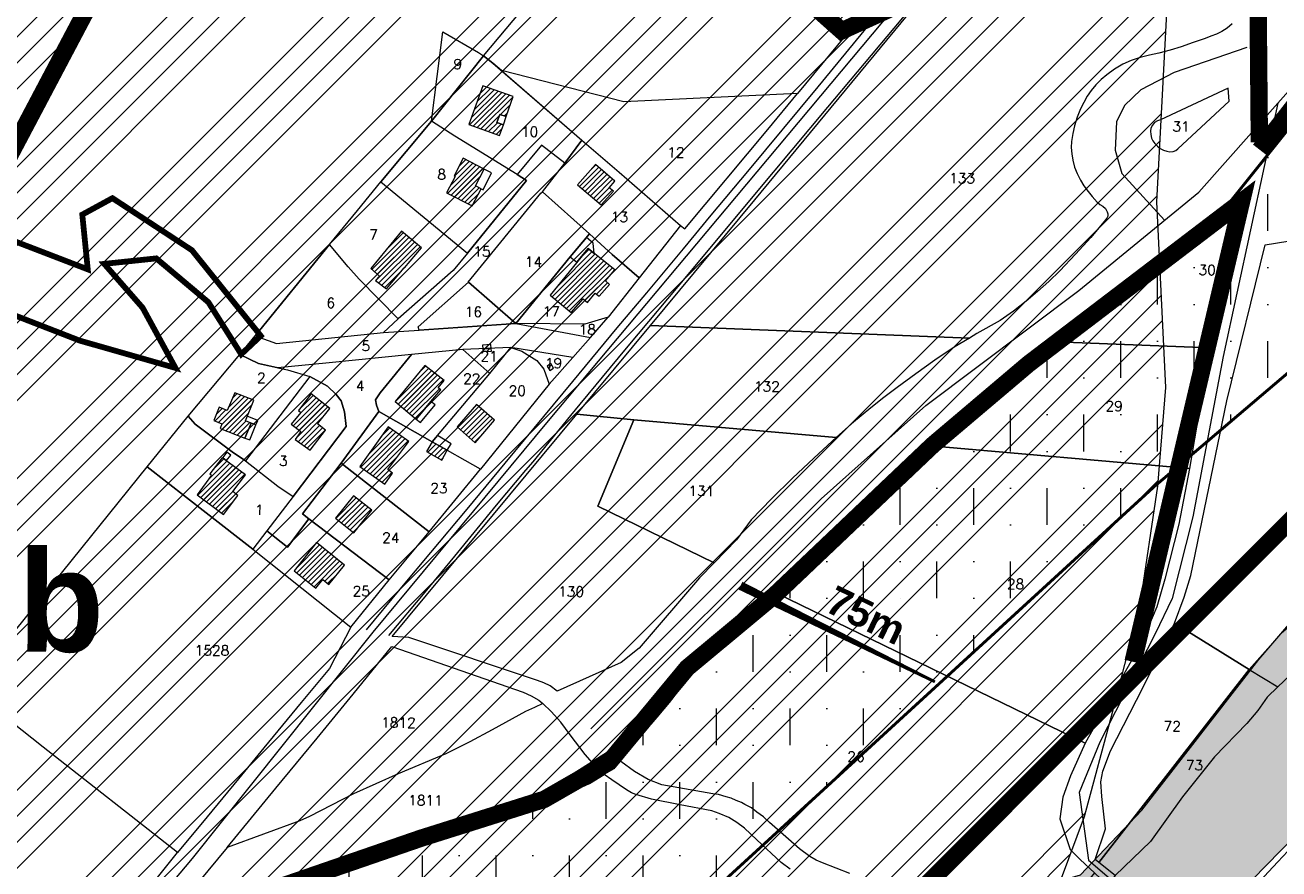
# Model space of a CAD drawing. Header units: metres. Extents: x 578835 to 593571, y 248557 to 255108.
# Tile 54 of 251: x 582793 to 583226, y 249182 to 249474. Entities that reach past the tile are written whole.
import ezdxf

# ---------------------------------------------------------------- set-up
doc = ezdxf.new("R2010")
doc.units = ezdxf.units.M
for name, pattern in [('CACHEX2', [0.75, 0.5, -0.25]), ('CONTINU', [0]), ('SOLID_LINE', [0])]:
    doc.linetypes.add(name, pattern=pattern)
for name, color, linetype, lineweight in [('Cad-BATIMENT_BATI_LEGER13', 7, 'SOLID_LINE', 0), ('Cad-BATIMENT_BATI_PRIVE12', 7, 'SOLID_LINE', 0), ('Cad-BATIMENT_BATI_PRIVE12_HACH', 7, 'SOLID_LINE', 0), ('Cad-HYDROGRAPHI_COURS_D_EAU28', 5, 'SOLID_LINE', 0), ('Cad-PARCELLAIRE_PARCELLE1', 250, 'SOLID_LINE', 0), ('Cad-RESEAU_ROUT_AXE_DE_VOIE26', 255, 'SOLID_LINE', 0), ('Cad-RESEAU_ROUT_LIMITE_DE_VOIE_P23', 8, 'SOLID_LINE', 0), ('Cad-TOPONYMIE_NUMERO_DE_PARCELL182', 250, 'SOLID_LINE', 0), ('PLU', 7, 'CACHEX2', 5), ('PPRI global - contour', 152, 'Continuous', 5), ('PPRI global - hachures', 152, 'Continuous', 5), ('PPRIF - contour', 10, 'Continuous', 9), ('Recul 75m', 7, 'CONTINU', 5)]:
    doc.layers.add(name, color=color, linetype=linetype, lineweight=lineweight)
doc.layers.add('PLU nom', color=7, linetype='Continuous')
doc.styles.get("Standard").update_dxf_attribs({"font": 'arialbd_0.ttf', "height": 50})
doc.styles.add('TEXTSTYLE_45_11', font='txt.shx', dxfattribs={"oblique": 50})

msp = doc.modelspace()

# ---------------------------------------------------------------- hatches: boundary and pattern name
at = {"layer": 'Cad-BATIMENT_BATI_PRIVE12_HACH', "ltscale": 0.4}
h = msp.add_hatch(dxfattribs=at)
h.set_pattern_fill('ANSI31', color=256, scale=0.4, style=0)
h.paths.add_polyline_path([(582946.01, 249439.36), (582956.64, 249435.56), (582957.97, 249439.24), (582955.68, 249440.04), (582956.69, 249442.81), (582958.89, 249442.1), (582961.36, 249449.1), (582950.83, 249452.8)])
h = msp.add_hatch(dxfattribs=at)
h.set_pattern_fill('ANSI31', color=256, scale=0.4, style=0)
h.paths.add_polyline_path([(582944.09, 249427.71), (582940.89, 249421.65), (582941.24, 249421.46), (582938.33, 249415.75), (582947.12, 249411.24), (582950.25, 249417.19), (582948.35, 249418.14), (582951.33, 249423.97)])
h = msp.add_hatch(dxfattribs=at)
h.set_pattern_fill('ANSI31', color=256, scale=0.4, style=0)
h.paths.add_polyline_path([(582989.78, 249425.62), (582983.62, 249418.52), (582991.7, 249411.62), (582996, 249416.32), (582994.5, 249417.53), (582996.53, 249419.82)])
h = msp.add_hatch(dxfattribs=at)
h.set_pattern_fill('ANSI31', color=256, scale=0.4, style=0)
h.paths.add_polyline_path([(582929.61, 249396.74), (582922.69, 249402.52), (582912.14, 249389.6), (582915.08, 249386.95), (582913.8, 249385.51), (582917.51, 249382.58), (582923.66, 249389.89), (582923.75, 249389.79)])
h = msp.add_hatch(dxfattribs=at)
h.set_pattern_fill('ANSI31', color=256, scale=0.4, style=0)
h.paths.add_polyline_path([(582974.18, 249380.39), (582981.35, 249374.42), (582985.5, 249379.11), (582987.08, 249377.9), (582989.7, 249381.13), (582991.11, 249380.02), (582994.65, 249384.11), (582993.22, 249385.32), (582996.53, 249389.17), (582987.26, 249396.53)])
h = msp.add_hatch(dxfattribs=at)
h.set_pattern_fill('ANSI31', color=256, scale=0.4, style=0)
h.paths.add_polyline_path([(582950.9, 249361.84), (582953.78, 249361.97), (582953.66, 249363.4), (582950.79, 249363.17)])
h = msp.add_hatch(dxfattribs=at)
h.set_pattern_fill('ANSI31', color=256, scale=0.4, style=0)
h.paths.add_polyline_path([(582950.98, 249360.96), (582953.85, 249361.09), (582953.78, 249361.97), (582950.9, 249361.84)])
h = msp.add_hatch(dxfattribs=at)
h.set_pattern_fill('ANSI31', color=256, scale=0.4, style=0)
h.paths.add_polyline_path([(582920.51, 249343.59), (582927.86, 249337.52), (582932.88, 249343.61), (582936.33, 249347.7), (582935.36, 249348.39), (582937.47, 249350.91), (582930.77, 249356.04)])
h = msp.add_hatch(dxfattribs=at)
h.set_pattern_fill('ANSI31', color=256, scale=0.4, style=0)
h.paths.add_polyline_path([(582973.08, 249355.88), (582974.03, 249354.41), (582975.29, 249355.18), (582974.34, 249356.77)])
h = msp.add_hatch(dxfattribs=at)
h.set_pattern_fill('ANSI31', color=256, scale=0.4, style=0)
h.paths.add_polyline_path([(582862.54, 249340.55), (582859.73, 249341.65), (582857.89, 249337.04), (582860.63, 249335.92), (582860.02, 249334.31), (582868.62, 249331.02), (582870.74, 249336.21), (582868.78, 249336.94), (582871.74, 249344.09), (582865.08, 249346.67)])
h = msp.add_hatch(dxfattribs=at)
h.set_pattern_fill('ANSI31', color=256, scale=0.4, style=0)
h.paths.add_polyline_path([(582891.5, 249346.31), (582887.11, 249340.59), (582887.99, 249339.88), (582884.62, 249335.81), (582887.97, 249333.3), (582885.98, 249330.46), (582891.15, 249326.77), (582896.51, 249333.79), (582893.69, 249335.9), (582897.94, 249341.26)])
h = msp.add_hatch(dxfattribs=at)
h.set_pattern_fill('ANSI31', color=256, scale=0.4, style=0)
h.paths.add_polyline_path([(582941.93, 249334.9), (582948.17, 249329.4), (582954.85, 249337.2), (582948.63, 249342.59)])
h = msp.add_hatch(dxfattribs=at)
h.set_pattern_fill('ANSI31', color=256, scale=0.4, style=0)
h.paths.add_polyline_path([(582918.1, 249334.92), (582908.36, 249321.18), (582916.94, 249315.09), (582919.68, 249318.89), (582918.02, 249320.09), (582925.29, 249329.83)])
h = msp.add_hatch(dxfattribs=at)
h.set_pattern_fill('ANSI31', color=256, scale=0.4, style=0)
h.paths.add_polyline_path([(582938.56, 249326.82), (582933.38, 249329.73), (582931.43, 249326.33), (582936.63, 249323.31)])
h = msp.add_hatch(dxfattribs=at)
h.set_pattern_fill('ANSI31', color=256, scale=0.4, style=0)
h.paths.add_polyline_path([(582857.08, 249318.14), (582852.11, 249311.37), (582861.18, 249304.54), (582866.22, 249311.2), (582864.47, 249312.51), (582868.85, 249318.33), (582860.77, 249324.23), (582856.45, 249318.64)])
h = msp.add_hatch(dxfattribs=at)
h.set_pattern_fill('ANSI31', color=256, scale=0.4, style=0)
h.paths.add_polyline_path([(582899.95, 249303.31), (582906.31, 249298.26), (582912.51, 249306.03), (582906.15, 249311.07)])
h = msp.add_hatch(dxfattribs=at)
h.set_pattern_fill('ANSI31', color=256, scale=0.4, style=0)
h.paths.add_polyline_path([(582897.57, 249280.37), (582903.04, 249287.07), (582893.31, 249294.95), (582885.64, 249285.06), (582893.14, 249279.12), (582895.54, 249282.1)])
at = {"layer": 'PPRI global - hachures', "ltscale": 0.4}
h = msp.add_hatch(dxfattribs=at)
h.set_pattern_fill('ANSI36', color=256, scale=2, style=0)
h.paths.add_polyline_path([(582226.48, 249330.93), (582240.31, 249335.18), (582271.16, 249205.47), (582295.62, 249110.84), (582307.32, 249042.79), (582332.85, 248993.88), (582367.95, 248932.21), (582408.37, 248887.56), (582442.41, 248883.31), (582484.96, 248883.31), (582549.84, 248887.56), (582624.3, 248902.44), (582672.16, 248909.89), (582733.86, 248910.95), (582801.93, 248920.52), (582863.62, 248941.78), (582906.17, 248968.36), (582983.82, 249036.41), (583026.37, 249086.38), (583052.96, 249111.9), (583068.91, 249136.36), (583110.57, 249166.24), (583157.38, 249180.06), (583178.65, 249202.39), (583219.07, 249254.49), (583244.6, 249284.26), (583286.08, 249317.22), (583320.12, 249352.31), (583341.39, 249383.14), (583394.58, 249327.85), (583260.55, 249216.21), (583242.47, 249213.02), (583236.09, 249206.65), (583236.09, 249198.14), (583197.8, 249158.8), (583191.41, 249146.04), (583190.35, 249130.09), (583092.49, 249077.99), (583057.39, 249045.03), (583025.48, 249017.39), (583009.53, 248992.94), (582997.66, 248979.77), (582976.39, 248969.14), (582966.81, 248963.83), (582966.81, 248953.19), (582980.64, 248925.55), (582987.02, 248901.1), (582986.21, 248893.03), (582976.2, 248880.84), (582962.04, 248866.06), (582941.46, 248866.29), (582884.95, 248868.83), (582853.7, 248867.43), (582826.13, 248860.22), (582790.01, 248846.54), (582766.07, 248831.9), (582751.46, 248811.27), (582736.63, 248791.46), (582723.53, 248789.48), (582688.61, 248794.66), (582621.52, 248802.93), (582549.31, 248810.21), (582516.67, 248819.16), (582479.25, 248824.54), (582443.22, 248827.45), (582401.96, 248830.71), (582365.44, 248834.62), (582338.73, 248841.31), (582334.77, 248855.08), (582334.7, 248861.95), (582338.55, 248879.8), (582329.72, 248899.69), (582310, 248930.15), (582275.34, 248998.73), (582253.91, 249033.96), (582244.46, 249051.11), (582241.37, 249061.64), (582245.06, 249090.18), (582241.37, 249140.98), (582229.44, 249222.96), (582211.27, 249310.47), (582206.83, 249329.49)])
at = {"layer": 'PPRIF - contour', "lineweight": 15}
h = msp.add_hatch(dxfattribs=at)
h.set_pattern_fill('ANSI34', color=30, scale=2, style=0)
h.paths.add_polyline_path([(583168.56, 249236.59), (583178.02, 249273.37), (583184.15, 249314.36), (583186.86, 249348.54), (583183.82, 249412.65), (583188.31, 249497.75), (583209.56, 249638.59), (583209.57, 249654.16), (583202.87, 249764.69), (583181.22, 249772.54), (583212.18, 249841.81), (583235.33, 249974.64), (583193.51, 249985.09), (583186.04, 250045.54), (583188.28, 250067.18), (583195.8, 250078.07), (583245.78, 250078.37), (583251.01, 250132.85), (583194.25, 250138.82), (583209.94, 250168.32), (583209.19, 250188.47), (583208.21, 250203.8), (583217.43, 250267.61), (583213.64, 250277.41), (583256.98, 250284.74), (583262.34, 250350.34), (583266.18, 250436.39), (583274.5, 250436.7), (583214.43, 250499.33), (583184.56, 250537.39), (583218.91, 250547.09), (583241.07, 250552.07), (583269.68, 250547.09), (583271.18, 250569.48), (583274.91, 250580.67), (583286.48, 250597.77), (583293.66, 250716.62), (583278.73, 250731.44), (583193.67, 250750.25), (583156.78, 250759.28), (583135.71, 250831.5), (583141.39, 250856.49), (583145.69, 250864.01), (583161.1, 250891.6), (583169.34, 250905.21), (583172.57, 250920.26), (583171.49, 250936.38), (583169.31, 250950.6), (583181.85, 251003.26), (583206.95, 251084.03), (583216.62, 251114.12), (583232.39, 251161.77), (583245.29, 251209.41), (583234.54, 251210.94), (583234.1, 251288.09), (583244.66, 251288.39), (583237.9, 251328.73), (583229.54, 251356.01), (583200.13, 251357.42), (583190.46, 251371.39), (583189.74, 251379.63), (583190.1, 251406.14), (583244.22, 251415.82), (583256.04, 251419.04), (583270.74, 251430.86), (583295.47, 251440.89), (583325.21, 251451.64), (583340.94, 251464.43), (583366, 251457.91), (583398.59, 251444.88), (583422.15, 251436.37), (583417.63, 251462.92), (583418.14, 251495.99), (583409.11, 251546.1), (583400.09, 251585.18), (583359.99, 251579.17), (583344.95, 251609.23), (583333.92, 251624.76), (583325.9, 251633.28), (583319.39, 251648.31), (583296.33, 251649.31), (583292.32, 251666.85), (583282.01, 251764.42), (583240.65, 251790.03), (583212.78, 251805.76), (583221.32, 251831.82), (583251.44, 251830.48), (583273.02, 251828.23), (583262.67, 251903.93), (583199.69, 251895.44), (583192.95, 251945.32), (583256.33, 251954.31), (583243.74, 252050.47), (583214.52, 252068.27), (583208.68, 252073.66), (583201.93, 252137.92), (583178.11, 252135.22), (583183.95, 252176.12), (583226.69, 252181.65), (583216.8, 252253.1), (583210.96, 252307.92), (583193.36, 252422.33), (583178.97, 252519.84), (583167.73, 252607.66), (583178.52, 252614.4), (583188.29, 252625.39), (583184.93, 252642.05), (583192.13, 252639.75), (583210.89, 252641.9), (583205.05, 252676.95), (583200.1, 252708.47), (583205.05, 252708.02), (583194.96, 252797.38), (583191.02, 252799.28), (583173.51, 252800.6), (583168.08, 252797.59), (583165.67, 252793.82), (583165.69, 252787.69), (583073.05, 252815.41), (583065.66, 252814.13), (583065.94, 252812.7), (583046.85, 252808.33), (583047.04, 252816.04), (582997.15, 252812.42), (582995.86, 252782.45), (582980.16, 252787.72), (582949.89, 252804.92), (582947.27, 252800.69), (582935.19, 252777.61), (582924.38, 252768.8), (582917.32, 252760.63), (582910.91, 252748.5), (582903.76, 252736.42), (582880, 252724.86), (582817.58, 252706.15), (582782.59, 252696.37), (582747.69, 252696.56), (582653.19, 252726.32), (582583.51, 252736.7), (582547.53, 252745.89), (582391.95, 252693.83), (582342.71, 252696.56), (582258, 252701.11), (582228.89, 252730.03), (582194.3, 252754.65), (582137.15, 252749.12), (582028.37, 252701.22), (581997.03, 252701.83), (581923.09, 252643.99), (581895.44, 252653.82), (581782.97, 252699.88), (581749.17, 252724.45), (581694.48, 252730.59), (581626.87, 252779.73), (581623.69, 252832.13), (581568.99, 252867.14), (581549.94, 252902.76), (581520.9, 252875.84), (581488.95, 252861.1), (581415.1, 252871.66), (581333.97, 252861.22), (581285.87, 252845.9), (581226.26, 252859.41), (581213.27, 252848.96), (581176.79, 252829.19), (581135.62, 252832.26), (581093.83, 252851.3), (581026.18, 252865.71), (580894.22, 252859.98), (580764.18, 252821.75), (580666.25, 252837.89), (580606.97, 252807.31), (580553.37, 252825.96), (580518.38, 252831.19), (580426.24, 252844.58), (580314.78, 252864.48), (580232.54, 252861.61), (580193.34, 252877.86), (579737.68, 252731.06), (579339.29, 252594.91), (579467.34, 252529.95), (579492.26, 252526.53), (579537.88, 252506.87), (579628.29, 252501.98), (579673.34, 252488.27), (579756.55, 252421.24), (579801.62, 252412.32), (579849.52, 252376.66), (579890.09, 252373.24), (579954.11, 252362.98), (580003.08, 252331.22), (580020.69, 252319.86), (580037.79, 252307.65), (580048.55, 252295.44), (580067.12, 252269.55), (580095.49, 252178.46), (580127.66, 252086.63), (580157.22, 252011.67), (580209.32, 251928.46), (580208.41, 251858.24), (580196.24, 251818.11), (580206.29, 251790.3), (580227.07, 251716.54), (580274.53, 251673.98), (580324.82, 251599.61), (580345.2, 251567.99), (580352.27, 251548.44), (580380.56, 251474.57), (580498.13, 251465.11), (580632.34, 251425.65), (580688.87, 251403.81), (580903, 251328.66), (581057.22, 251304.45), (581128.89, 251277.45), (581306.24, 251176.53), (581363.6, 251156.15), (581418.4, 251079.72), (581465.72, 250967.17), (581546.02, 250830.88), (581604.72, 250760.44), (581621.29, 250710.76), (581635.31, 250677.64), (581677.37, 250643.25), (581761.5, 250538.8), (581878.03, 250481.58), (581978.36, 250416.05), (582083.64, 250336.15), (582132.06, 250252.96), (582193.12, 250147.32), (582211.34, 250118.18), (582217.79, 250080.35), (582244.22, 249930.09), (582252.92, 249788.8), (582279.87, 249720.73), (582264.14, 249693.23), (582229.1, 249576.98), (582243.69, 249504.21), (582236.53, 249458.37), (582233.12, 249417.21), (582207.89, 249404.14), (582210.7, 249314.66), (582282.52, 249136.36), (582365.79, 249069.63), (582329.51, 248868.66), (582370.33, 248802.93), (582389.99, 248830.88), (582435.35, 248829.37), (582475.81, 248930.64), (582488.18, 248933.83), (582505.04, 248934.94), (582536.56, 248931.03), (582545.58, 248873.46), (582547.73, 248837.81), (582559.27, 248733.3), (582660.26, 248731.96), (582707.75, 248722.61), (582711.09, 248844.25), (582713.77, 248853.61), (582730.11, 248933.31), (582770.57, 249048.63), (582781.22, 249070.77), (582782.86, 249074.05), (582786.69, 249073.51), (582794.34, 249066.4), (582795.98, 249060.39), (582802, 249037.44), (582837.54, 249029.24), (582847.92, 249019.4), (582859.41, 249022.68), (582870.89, 249021.59), (582882.91, 249029.79), (582897.68, 249024.87), (582894.41, 249004.61), (582898.78, 248991.5), (582903.16, 248984.94), (582914.71, 248986.01), (582980.86, 249040.12), (583036.72, 249107.47), (583089.79, 249152.85), (583096.96, 249144.66), (583169.29, 249123.72), (583150.9, 249178.85), (583158.77, 249200.15)])
at = {"layer": 'Recul 75m', "ltscale": 0.4}
h = msp.add_hatch(dxfattribs=at)
h.set_pattern_fill('MUDST', scale=2, angle=90, style=0)
h.paths.add_polyline_path([(582827.38, 249149.99), (582837.1, 249139.12), (582825.09, 249124.25), (582828.52, 249117.39), (582818.22, 249107.67), (582837.67, 249085.37), (582999, 249151.13), (583018.18, 249163.29), (583182.94, 249314.25), (583309, 249421.5), (583283.25, 249450.09), (583266.09, 249476.4), (583263.8, 249480.97), (583206.6, 249409.5), (583135.09, 249354.03), (583019.24, 249247.99), (582994.07, 249222.26), (582967.76, 249205.67), (582882.52, 249177.08), (582852.2, 249165.65)])

# ---------------------------------------------------------------- linework, layer by layer
at = {"layer": 'Cad-BATIMENT_BATI_LEGER13'}
for points in [[(582957.97, 249439.24), (582958.89, 249442.1), (582956.69, 249442.81), (582955.68, 249440.04), (582957.97, 249439.24), (582957.97, 249439.24)], [(582957.97, 249439.24), (582958.89, 249442.1), (582956.69, 249442.81), (582955.68, 249440.04), (582957.97, 249439.24), (582957.97, 249439.24)], [(582983.37, 249391.75), (582987.26, 249396.53), (582989.38, 249394.81), (582989.01, 249398.35), (582986.7, 249400.38), (582981.06, 249393.67), (582981.06, 249393.67), (582983.37, 249391.75), (582983.37, 249391.75)], [(582983.37, 249391.75), (582987.26, 249396.53), (582989.38, 249394.81), (582989.01, 249398.35), (582986.7, 249400.38), (582981.06, 249393.67), (582981.06, 249393.67), (582983.37, 249391.75), (582983.37, 249391.75)], [(582929.27, 249336.41), (582934.37, 249342.52), (582932.88, 249343.61), (582927.86, 249337.52), (582929.27, 249336.41), (582929.27, 249336.41)], [(582929.27, 249336.41), (582934.37, 249342.52), (582932.88, 249343.61), (582927.86, 249337.52), (582929.27, 249336.41), (582929.27, 249336.41)], [(582870.32, 249330.38), (582872.44, 249335.57), (582870.74, 249336.21), (582868.62, 249331.02), (582870.32, 249330.38), (582870.32, 249330.38)], [(582870.32, 249330.38), (582872.44, 249335.57), (582870.74, 249336.21), (582868.62, 249331.02), (582870.32, 249330.38), (582870.32, 249330.38)], [(582939.86, 249329.04), (582935.18, 249331.89), (582933.38, 249329.73), (582938.56, 249326.82), (582939.86, 249329.04), (582939.86, 249329.04)], [(582939.86, 249329.04), (582935.18, 249331.89), (582933.38, 249329.73), (582938.56, 249326.82), (582939.86, 249329.04), (582939.86, 249329.04)], [(582862.25, 249323.25), (582863.75, 249325.15), (582862.34, 249326.15), (582860.93, 249324.25), (582862.25, 249323.25), (582862.25, 249323.25)], [(582862.25, 249323.25), (582863.75, 249325.15), (582862.34, 249326.15), (582860.93, 249324.25), (582862.25, 249323.25), (582862.25, 249323.25)]]:
    msp.add_lwpolyline(points, close=True, dxfattribs=at)
at = {"layer": 'Cad-BATIMENT_BATI_PRIVE12'}
for points in [[(582946.01, 249439.36), (582956.64, 249435.56), (582957.97, 249439.24), (582955.68, 249440.04), (582956.69, 249442.81), (582958.89, 249442.1), (582961.36, 249449.1), (582950.83, 249452.8), (582946.01, 249439.36), (582946.01, 249439.36)], [(582944.09, 249427.71), (582940.89, 249421.65), (582941.24, 249421.46), (582938.33, 249415.75), (582947.12, 249411.24), (582950.25, 249417.19), (582948.35, 249418.14), (582951.33, 249423.97), (582944.09, 249427.71), (582944.09, 249427.71)], [(582989.78, 249425.62), (582983.62, 249418.52), (582991.7, 249411.62), (582996, 249416.32), (582994.5, 249417.53), (582996.53, 249419.82), (582989.78, 249425.62), (582989.78, 249425.62)], [(582929.61, 249396.74), (582922.69, 249402.52), (582912.14, 249389.6), (582915.08, 249386.95), (582913.8, 249385.51), (582917.51, 249382.58), (582923.66, 249389.89), (582923.75, 249389.79), (582929.61, 249396.74), (582929.61, 249396.74)], [(582974.18, 249380.39), (582981.35, 249374.42), (582985.5, 249379.11), (582987.08, 249377.9), (582989.7, 249381.13), (582991.11, 249380.02), (582994.65, 249384.11), (582993.22, 249385.32), (582996.53, 249389.17), (582987.26, 249396.53), (582974.18, 249380.39), (582974.18, 249380.39)], [(582950.9, 249361.84), (582953.78, 249361.97), (582953.66, 249363.4), (582950.79, 249363.17), (582950.9, 249361.84), (582950.9, 249361.84)], [(582950.98, 249360.96), (582953.85, 249361.09), (582953.78, 249361.97), (582950.9, 249361.84), (582950.98, 249360.96), (582950.98, 249360.96)], [(582920.51, 249343.59), (582927.86, 249337.52), (582932.88, 249343.61), (582936.33, 249347.7), (582935.36, 249348.39), (582937.47, 249350.91), (582930.77, 249356.04), (582920.51, 249343.59), (582920.51, 249343.59)], [(582973.08, 249355.88), (582974.03, 249354.41), (582975.29, 249355.18), (582974.34, 249356.77), (582973.08, 249355.88), (582973.08, 249355.88)], [(582862.54, 249340.55), (582859.73, 249341.65), (582857.89, 249337.04), (582860.63, 249335.92), (582860.02, 249334.31), (582868.62, 249331.02), (582870.74, 249336.21), (582868.78, 249336.94), (582871.74, 249344.09), (582865.08, 249346.67), (582862.54, 249340.55), (582862.54, 249340.55)], [(582891.5, 249346.31), (582887.11, 249340.59), (582887.99, 249339.88), (582884.62, 249335.81), (582887.97, 249333.3), (582885.98, 249330.46), (582891.15, 249326.77), (582896.51, 249333.79), (582893.69, 249335.9), (582897.94, 249341.26), (582891.5, 249346.31), (582891.5, 249346.31)], [(582941.93, 249334.9), (582948.17, 249329.4), (582954.85, 249337.2), (582948.63, 249342.59), (582941.93, 249334.9), (582941.93, 249334.9)], [(582918.1, 249334.92), (582908.36, 249321.18), (582916.94, 249315.09), (582919.68, 249318.89), (582918.02, 249320.09), (582925.29, 249329.83), (582918.1, 249334.92), (582918.1, 249334.92)], [(582938.56, 249326.82), (582933.38, 249329.73), (582931.43, 249326.33), (582936.63, 249323.31), (582938.56, 249326.82), (582938.56, 249326.82)], [(582857.08, 249318.14), (582852.11, 249311.37), (582861.18, 249304.54), (582866.22, 249311.2), (582864.47, 249312.51), (582868.85, 249318.33), (582860.77, 249324.23), (582856.45, 249318.64), (582857.08, 249318.14), (582857.08, 249318.14)], [(582899.95, 249303.31), (582906.31, 249298.26), (582912.51, 249306.03), (582906.15, 249311.07), (582899.95, 249303.31), (582899.95, 249303.31)], [(582897.57, 249280.37), (582903.04, 249287.07), (582893.31, 249294.95), (582885.64, 249285.06), (582893.14, 249279.12), (582895.54, 249282.1), (582897.57, 249280.37), (582897.57, 249280.37)]]:
    msp.add_lwpolyline(points, close=True, dxfattribs=at)
at = {"layer": 'Cad-HYDROGRAPHI_COURS_D_EAU28'}
msp.add_lwpolyline([(583240.57, 249259.14), (583225.68, 249244.96), (583221.93, 249241.42), (583218.77, 249236.81), (583214.93, 249232.36), (583203.69, 249220.83), (583192.64, 249206.98), (583181.56, 249191.56), (583169.42, 249179.85), (583166.74, 249176.51), (583162.26, 249180.71), (583154.18, 249170.78), (583155.94, 249169.47), (583147.88, 249160.34), (583193.98, 249146.45), (583196.19, 249152.55), (583199.61, 249155.06), (583199.61, 249155.06), (583199.61, 249155.06), (583203.26, 249159.71), (583219.24, 249177.77), (583225.68, 249184.54), (583229.09, 249188.17)], dxfattribs=at)
at = {"layer": 'Cad-PARCELLAIRE_PARCELLE1'}
for points in [[(583081.14, 249476.14), (583029.53, 249523.56), (583036.99, 249547.81), (583039.33, 249551.47), (583059.42, 249578.44), (583062.2, 249583.69), (583065.82, 249594.7), (583063.42, 249596.84), (583006.87, 249530.26), (583076.2, 249470.16), (583081.14, 249476.14), (583081.14, 249476.14)], [(583059.65, 249450.16), (582999.61, 249447.28), (582957.32, 249458.02), (582954.3, 249460.55), (582951.12, 249463.08), (582976.99, 249494.1), (583006.87, 249530.26), (583076.2, 249470.16), (583059.65, 249450.16), (583059.65, 249450.16)], [(582933.05, 249440.51), (582937.08, 249471.38), (582949.37, 249464.27), (582951.12, 249463.08), (582933.05, 249440.51), (582933.05, 249440.51)], [(582954.3, 249460.55), (582985.04, 249434.02), (582979.19, 249426.07), (582971.18, 249432.2), (582962.7, 249422.13), (582941.15, 249435.38), (582933.05, 249440.51), (582951.12, 249463.08), (582954.3, 249460.55), (582954.3, 249460.55)], [(583059.65, 249450.16), (582999.61, 249447.28), (582957.32, 249458.02), (582985.04, 249434.02), (582997.92, 249422.94), (583019.17, 249404.43), (583020.67, 249403.33), (583049.39, 249437.72), (583059.65, 249450.16), (583059.65, 249450.16)], [(583185.09, 249441), (583184.04, 249440.69), (583183.02, 249440.05), (583182.27, 249439.21), (583181.78, 249438.16), (583181.62, 249437.04), (583181.71, 249435.93), (583181.99, 249434.72), (583182.48, 249433.76), (583183.13, 249432.81), (583184.04, 249431.88), (583185.01, 249431.08), (583186.13, 249430.5), (583187.23, 249430.14), (583188.32, 249429.9), (583189.46, 249430.11), (583190.34, 249430.4), (583191.12, 249431.02), (583208.8, 249447.43), (583208.42, 249451.97), (583185.09, 249441), (583185.09, 249441)], [(582915.59, 249419.54), (582945.58, 249394.95), (582965.92, 249420.05), (582962.7, 249422.13), (582941.15, 249435.38), (582933.05, 249440.51), (582915.59, 249419.54), (582915.59, 249419.54)], [(582945.84, 249384.95), (582945.76, 249384.94), (582970.91, 249415.68), (582971.53, 249416.06), (582979.19, 249426.07), (582971.18, 249432.2), (582962.7, 249422.13), (582965.92, 249420.05), (582945.58, 249394.95), (582940.56, 249388.96), (582921.59, 249372.22), (582916.46, 249367.44), (582928.84, 249368.25), (582928.49, 249369.45), (582945.84, 249384.95), (582945.84, 249384.95)], [(582985.04, 249434.02), (582997.92, 249422.94), (583019.17, 249404.43), (583004.93, 249386.41), (582995.6, 249394.43), (582987.66, 249401.58), (582971.53, 249416.06), (582979.19, 249426.07), (582985.04, 249434.02), (582985.04, 249434.02)], [(582945.58, 249394.95), (582940.56, 249388.96), (582921.59, 249372.22), (582908.15, 249385.92), (582904.25, 249390.17), (582897.85, 249397.89), (582907.51, 249409.62), (582915.59, 249419.54), (582945.58, 249394.95), (582945.58, 249394.95)], [(582945.84, 249384.95), (582945.76, 249384.94), (582970.91, 249415.68), (582971.53, 249416.06), (582987.66, 249401.58), (582981.06, 249393.67), (582962.3, 249370.59), (582945.84, 249384.95), (582945.84, 249384.95)], [(583149.09, 249364.32), (583149.25, 249364.44), (583166.11, 249376.88), (583187.65, 249390.49), (583199.79, 249399.31), (583206.95, 249405.25), (583214.4, 249414.8), (583202.13, 249362.16), (583149.09, 249364.32), (583149.09, 249364.32)], [(582994.19, 249372.81), (582986.14, 249370.35), (582962.3, 249370.59), (582981.06, 249393.67), (582987.66, 249401.58), (582995.6, 249394.43), (583004.93, 249386.41), (582994.19, 249372.81), (582994.19, 249372.81)], [(582872.11, 249366.31), (582879.58, 249363.71), (582916.46, 249367.44), (582921.59, 249372.22), (582908.15, 249385.92), (582904.25, 249390.17), (582897.85, 249397.89), (582872.11, 249366.31), (582872.11, 249366.31)], [(582945.84, 249384.95), (582962.3, 249370.59), (582928.84, 249368.25), (582928.49, 249369.45), (582945.84, 249384.95), (582945.84, 249384.95)], [(582943.91, 249361.59), (582926.16, 249359.89), (582896.56, 249356.87), (582880.04, 249355.27), (582873.31, 249356.83), (582866.87, 249359.86), (582872.11, 249366.31), (582879.58, 249363.71), (582916.46, 249367.44), (582928.84, 249368.25), (582962.3, 249370.59), (582988.01, 249365.71), (582981.99, 249358.86), (582960.51, 249362.31), (582943.91, 249361.59), (582943.91, 249361.59)], [(582962.3, 249370.59), (582988.01, 249365.71), (582994.19, 249372.81), (582986.14, 249370.35), (582962.3, 249370.59), (582962.3, 249370.59)], [(583008.78, 249369.9), (583119.07, 249365.49), (583113.8, 249362.37), (583107.08, 249357.91), (583100.46, 249353.24), (583094.02, 249348.46), (583089.44, 249345.07), (583084.95, 249341.47), (583078.24, 249335.89), (583073.02, 249331.22), (583003, 249337.32), (582983.3, 249339.24), (583008.78, 249369.9), (583008.78, 249369.9)], [(582933.38, 249329.73), (582953.25, 249353.34), (582943.91, 249361.59), (582926.16, 249359.89), (582915.31, 249346.61), (582913.77, 249344.26), (582914.1, 249342.39), (582914.94, 249340.23), (582933.38, 249329.73), (582933.38, 249329.73)], [(582973.78, 249349.6), (582950.07, 249320.31), (582933.38, 249329.73), (582953.25, 249353.34), (582960.51, 249362.31), (582964.32, 249361.06), (582969.47, 249357.82), (582971.94, 249354.79), (582973.78, 249349.6), (582973.78, 249349.6)], [(582960.51, 249362.31), (582943.91, 249361.59), (582953.25, 249353.34), (582960.51, 249362.31), (582960.51, 249362.31)], [(582981.99, 249358.86), (582960.51, 249362.31), (582964.32, 249361.06), (582969.47, 249357.82), (582971.94, 249354.79), (582973.78, 249349.6), (582981.99, 249358.86), (582981.99, 249358.86)], [(583149.09, 249364.32), (583202.13, 249362.16), (583195.14, 249320.45), (583105.59, 249328.36), (583134.17, 249348.58), (583149.09, 249364.32), (583149.09, 249364.32)], [(582891.09, 249352.28), (582868.86, 249323.13), (582864.24, 249326.19), (582851.48, 249335.83), (582849.02, 249338.53), (582866.87, 249359.86), (582873.31, 249356.83), (582883.39, 249354.54), (582891.09, 249352.28), (582891.09, 249352.28)], [(582891.09, 249352.28), (582897.14, 249349), (582900.19, 249346.02), (582901.86, 249343.82), (582903.08, 249340.02), (582903.66, 249335.06), (582885.31, 249310.78), (582876.24, 249298.89), (582883.3, 249293.34), (582890.73, 249303.1), (582888.53, 249304.81), (582901.91, 249322.31), (582914.94, 249340.23), (582914.1, 249342.39), (582913.77, 249344.26), (582915.31, 249346.61), (582926.16, 249359.89), (582896.56, 249356.87), (582880.04, 249355.27), (582883.39, 249354.54), (582891.09, 249352.28), (582891.09, 249352.28)], [(582891.09, 249352.28), (582868.86, 249323.13), (582879.98, 249314.35), (582885.31, 249310.78), (582903.66, 249335.06), (582903.08, 249340.02), (582901.86, 249343.82), (582900.19, 249346.02), (582897.14, 249349), (582891.09, 249352.28), (582891.09, 249352.28)], [(582950.07, 249320.31), (582933.38, 249329.73), (582914.94, 249340.23), (582901.91, 249322.31), (582932.25, 249298.64), (582950.07, 249320.31), (582950.07, 249320.31)], [(583313.32, 249336.1), (583306.49, 249328.06), (583301.15, 249322.93), (583296.94, 249319.01), (583255.98, 249286.95), (583237.09, 249272.33), (583226.78, 249263.44), (583215.77, 249251.05), (583225.68, 249244.96), (583240.57, 249259.14), (583270.39, 249289.26), (583279.84, 249296.52), (583295.21, 249306.05), (583301.4, 249311.03), (583311.12, 249319.97), (583316.89, 249326.03), (583324.55, 249336.92), (583325.01, 249337.41), (583318.77, 249343.02), (583313.32, 249336.1), (583313.32, 249336.1)], [(582868.86, 249323.13), (582879.98, 249314.35), (582885.31, 249310.78), (582876.24, 249298.89), (582871.33, 249292.57), (582855.27, 249305.16), (582834.82, 249321.07), (582849.02, 249338.53), (582851.48, 249335.83), (582864.24, 249326.19), (582868.86, 249323.13), (582868.86, 249323.13)], [(583030.79, 249287.9), (583025.69, 249282.69), (583004.87, 249258.43), (582998.69, 249253.46), (582976.51, 249243.48), (582974.12, 249245.4), (582971.9, 249246.43), (582969.78, 249247.16), (582925.24, 249262.06), (582919.52, 249262.47), (582983.3, 249339.24), (583003, 249337.32), (582990.65, 249307.41), (583030.79, 249287.9), (583030.79, 249287.9)], [(583073.02, 249331.22), (583071.64, 249329.99), (583065.21, 249324.1), (583057.87, 249317.14), (583050.63, 249309.96), (583043.65, 249302.69), (583038.53, 249295.8), (583030.79, 249287.9), (582990.65, 249307.41), (583003, 249337.32), (583073.02, 249331.22), (583073.02, 249331.22)], [(583195.14, 249320.45), (583191.46, 249301.3), (583186.53, 249282.28), (583183.78, 249272.68), (583178.62, 249260.44), (583164.04, 249234.47), (583159.01, 249225.58), (583052.62, 249277.24), (583076.17, 249300.38), (583082.91, 249307.53), (583087.72, 249312.27), (583092.52, 249317.01), (583098.96, 249322.79), (583105.59, 249328.36), (583195.14, 249320.45), (583195.14, 249320.45)], [(582834.82, 249321.07), (582855.27, 249305.16), (582871.33, 249292.57), (582905.24, 249265.62), (582897.84, 249251.41), (582888.11, 249239.56), (582875.15, 249223.89), (582866.39, 249213.24), (582855.53, 249200.07), (582845.34, 249187.73), (582798.94, 249224.11), (582773.07, 249244.59), (582802.39, 249280.69), (582834.82, 249321.07), (582834.82, 249321.07)], [(582932.25, 249298.64), (582901.91, 249322.31), (582888.53, 249304.81), (582890.73, 249303.1), (582918.47, 249282.01), (582932.25, 249298.64), (582932.25, 249298.64)], [(582918.47, 249282.01), (582890.73, 249303.1), (582883.3, 249293.34), (582876.24, 249298.89), (582871.33, 249292.57), (582905.24, 249265.62), (582918.47, 249282.01), (582918.47, 249282.01)], [(583215.77, 249251.05), (583163.78, 249184.29), (583162.54, 249185.3), (583166.1, 249195.96), (583164.76, 249207.11), (583164.5, 249212.21), (583165.18, 249215.84), (583167.82, 249222.86), (583178.95, 249244.64), (583189.86, 249267.06), (583215.77, 249251.05), (583215.77, 249251.05)], [(582862.52, 249189.51), (582879.28, 249209.96), (582893.59, 249227.32), (582906.01, 249242.51), (582919.39, 249259.01), (582964.75, 249243.16), (582967.59, 249241.85), (582970.26, 249240.39), (582971.59, 249239.27), (582968.65, 249237.92), (582965.64, 249236.44), (582954.13, 249230.13), (582946.31, 249226.02), (582938.08, 249221.88), (582921.58, 249214.94), (582906.16, 249208.07), (582890.89, 249200.22), (582887.64, 249198.73), (582862.52, 249189.51), (582862.52, 249189.51)], [(583225.68, 249244.96), (583221.93, 249241.42), (583218.77, 249236.81), (583214.93, 249232.36), (583203.69, 249220.83), (583192.64, 249206.98), (583181.56, 249191.56), (583169.42, 249179.85), (583163.78, 249184.29), (583215.77, 249251.05), (583225.68, 249244.96), (583225.68, 249244.96)], [(582725.47, 249187.34), (582733.8, 249172.64), (582737.37, 249166.26), (582737.86, 249165.29), (582741.72, 249158.59), (582746.57, 249149.97), (582750.32, 249143.48), (582762.16, 249149.82), (582775.37, 249154.59), (582784.49, 249158.03), (582791.65, 249161.08), (582805.05, 249167.65), (582813.36, 249171.69), (582818.91, 249174.39), (582829.65, 249177.17), (582835.13, 249178.64), (582838.39, 249179.14), (582845.34, 249187.73), (582798.94, 249224.11), (582773.07, 249244.59), (582725.47, 249187.34), (582725.47, 249187.34)]]:
    msp.add_lwpolyline(points, close=True, dxfattribs=at)
for points in [[(582773.07, 249244.59), (582802.39, 249280.69), (582834.82, 249321.07), (582849.02, 249338.53), (582866.87, 249359.86), (582872.11, 249366.31), (582897.85, 249397.89), (582907.51, 249409.62), (582915.59, 249419.54), (582933.05, 249440.51), (582937.08, 249471.38), (582949.37, 249464.27), (582951.12, 249463.08), (582976.99, 249494.1)], [(583209.87, 249474.17), (583208.17, 249472.68), (583206.29, 249471.53), (583204.4, 249470.59), (583202.48, 249469.87), (583200.48, 249469.15), (583196.39, 249467.69), (583192.23, 249466.22), (583188.36, 249465.13), (583184.49, 249464.03), (583181.25, 249463.31), (583178.1, 249462.6), (583174.97, 249461.56), (583172.02, 249460.2), (583169.2, 249458.51), (583166.47, 249456.61), (583164.56, 249454.89), (583162.73, 249453.07), (583161.07, 249451.15), (583159.68, 249449.13), (583158.52, 249447.04), (583157.48, 249444.83), (583156.23, 249441.94), (583155.32, 249438.96), (583154.73, 249436.24), (583154.3, 249433.53), (583154.22, 249431.41), (583154.4, 249429.3), (583154.75, 249427.1), (583155.36, 249424.7), (583156.29, 249422.44), (583157.38, 249420.18), (583158.63, 249418.17), (583160.02, 249416.28), (583161.49, 249414.51), (583163.22, 249412.53), (583164.12, 249411.72), (583165.15, 249411.13), (583166.04, 249410.32), (583166.62, 249409.25), (583166.86, 249408.5), (583166.84, 249407.71), (583166.57, 249407.02), (583166.04, 249406.42), (583161.02, 249400.31), (583155.73, 249394.52), (583150.27, 249388.82), (583146.45, 249385.16), (583142.61, 249381.72), (583138.62, 249378.27), (583134.28, 249374.9), (583129.69, 249371.62), (583121.64, 249367.16), (583119.07, 249365.49), (583008.78, 249369.9), (583044.9, 249413.37), (583100.4, 249480.54)], [(583226.78, 249263.44), (583215.77, 249251.05), (583189.86, 249267.06), (583189.86, 249267.06), (583189.86, 249267.06), (583193.31, 249276.04), (583195.58, 249283.48), (583208.03, 249343.92), (583221.27, 249397.75), (583305.32, 249411.34)], [(583077.75, 249180.46), (583068.29, 249184.13), (583066.07, 249185.06), (583063.82, 249186.32), (583060.3, 249189.04), (583049.9, 249198.09), (583047.84, 249200.04), (583045.56, 249201.64), (583043.7, 249203.15), (583041.38, 249204.29), (583040.25, 249204.98), (583038.45, 249205.73), (583036.66, 249206.58), (583034.97, 249206.99), (583032.34, 249207.78), (583030.35, 249208.06), (583012.69, 249211.16), (583008, 249213), (583003.24, 249215.72), (582998.57, 249219.23), (582997.32, 249220.36), (583002.39, 249224.9), (583006.87, 249229.62), (583011.15, 249234.55), (583015.35, 249239.58), (583020.85, 249246.73), (583026.09, 249254.18), (583033.16, 249261.35), (583037.2, 249264.37), (583041.23, 249267.49), (583047.09, 249272.33), (583052.62, 249277.24), (583159.01, 249225.58), (583153.94, 249214.23), (583151.33, 249206.88), (583150.3, 249199.44), (583153.83, 249188.81), (583157.34, 249185.31), (583162.26, 249180.71)], [(582887.49, 249179.65), (582904.05, 249184.83), (582932.91, 249193.81), (582944.96, 249197.71), (582960.84, 249202.05), (582973.93, 249206.14), (582982.42, 249209.19), (582987.75, 249211.64), (582992.77, 249214.73), (582988.72, 249218.74), (582986.17, 249221.65), (582980.98, 249228.46), (582977.82, 249232.77), (582974.46, 249236.51), (582971.59, 249239.27), (582971.59, 249239.27), (582971.59, 249239.27), (582968.65, 249237.92), (582965.64, 249236.44), (582954.13, 249230.13), (582946.31, 249226.02), (582938.08, 249221.88), (582921.58, 249214.94), (582906.16, 249208.07), (582890.89, 249200.22), (582887.64, 249198.73), (582862.52, 249189.51), (582852.48, 249177.41)], [(583057.1, 249181.97), (583054.02, 249184.28), (583045.61, 249192.16), (583041.32, 249196.15), (583038.68, 249198.17), (583035.82, 249199.82), (583032.57, 249201.22), (583030.02, 249202.12), (583019.04, 249204.22), (583009.14, 249206.18), (583003.73, 249207.84), (583002.2, 249208.38), (583000.55, 249209.36), (582995.48, 249212.84), (582992.77, 249214.73), (582992.77, 249214.73), (582992.77, 249214.73), (582987.75, 249211.64), (582982.42, 249209.19), (582973.93, 249206.14), (582960.84, 249202.05), (582944.96, 249197.71), (582932.91, 249193.81), (582904.05, 249184.83), (582887.49, 249179.65)]]:
    msp.add_lwpolyline(points, dxfattribs=at)
at = {"layer": 'Cad-RESEAU_ROUT_AXE_DE_VOIE26'}
msp.add_line((583265.46, 249491.67), (583225.58, 249446.82), dxfattribs=at)
for points in [[(583225.86, 249692.37), (583215.7, 249663.63), (583201.83, 249628.88), (583183.53, 249596.83), (583174.24, 249580.61), (583164.39, 249566.45), (583141.98, 249538.71), (583092.61, 249479.19), (583038.41, 249414.49), (582973.38, 249336.99), (582912.82, 249263.94)], [(583225.86, 249692.37), (583215.7, 249663.63), (583201.83, 249628.88), (583183.53, 249596.83), (583174.24, 249580.61), (583164.39, 249566.45), (583141.98, 249538.71), (583092.61, 249479.19), (583038.41, 249414.49), (582973.38, 249336.99), (582912.82, 249263.94)], [(583214.96, 249466.05), (583189.79, 249457.42), (583178.27, 249451.35), (583172.63, 249445.93), (583169.81, 249440.28), (583169.38, 249430.52), (583171.76, 249422.48), (583186.45, 249406.29)], [(582988.22, 249230.5), (583067.78, 249309.95), (583103.97, 249342.23), (583156.88, 249382.07), (583198.3, 249415.98), (583225.58, 249446.82)], [(583225.58, 249446.82), (583206.7, 249359.24), (583196.3, 249303.8), (583189.07, 249275.58), (583183.23, 249263.38), (583164.07, 249225.87), (583157, 249208.45), (583160.17, 249185.16), (583168.14, 249178.27)], [(582912.82, 249263.94), (582850.39, 249185.65), (582793.79, 249118.41), (582779.58, 249103.97), (582761.32, 249091.55), (582749.92, 249087.25), (582735.47, 249085.74), (582669.47, 249098.92), (582606.84, 249113.36), (582527.53, 249132.02), (582451.03, 249150.53), (582428.57, 249158.31), (582386.19, 249180.57), (582344.87, 249206.42), (582330.41, 249220.34), (582320.62, 249231.99), (582307.77, 249258.86), (582295.74, 249281.72), (582279.07, 249311.99), (582264.55, 249342.09), (582246.61, 249376.55), (582230.23, 249408.01)], [(582912.82, 249263.94), (582850.39, 249185.65), (582793.79, 249118.41), (582779.58, 249103.97), (582761.32, 249091.55), (582749.92, 249087.25), (582735.47, 249085.74), (582669.47, 249098.92), (582606.84, 249113.36), (582527.53, 249132.02), (582451.03, 249150.53), (582428.57, 249158.31), (582386.19, 249180.57), (582344.87, 249206.42), (582330.41, 249220.34), (582320.62, 249231.99), (582307.77, 249258.86), (582295.74, 249281.72), (582279.07, 249311.99), (582264.55, 249342.09), (582246.61, 249376.55), (582230.23, 249408.01)]]:
    msp.add_lwpolyline(points, dxfattribs=at)
at = {"layer": 'Cad-RESEAU_ROUT_LIMITE_DE_VOIE_P23', "ltscale": 0.4, "const_width": 2}
msp.add_lwpolyline([(582639.09, 249527.52), (582640.98, 249473.57), (582677.92, 249430.02), (582743.27, 249391.22), (582811.46, 249364.71), (582844.61, 249355.25), (582833.25, 249376.07), (582819.99, 249391.22), (582837.98, 249393.11), (582855.98, 249377.97), (582867.34, 249359.98), (582874.1, 249366.34), (582850.29, 249395.95), (582822.83, 249413.93), (582812.41, 249408.25), (582814.3, 249389.32), (582777.37, 249403.52), (582730.01, 249425.29), (582686.44, 249446.12), (582666.55, 249472.62), (582657.08, 249532.25)], dxfattribs=at)
at = {"layer": 'Cad-RESEAU_ROUT_LIMITE_DE_VOIE_P23'}
for points in [[(583109.44, 249492.63), (583092.9, 249472.68), (583070.01, 249445.39), (583045.29, 249415.83), (583021.78, 249387.69), (583000.99, 249362.8), (582997.66, 249358.79), (582984.36, 249342.72), (582981.1, 249338.75), (582968.11, 249322.84), (582965.55, 249319.87), (582955.46, 249307.85), (582941.03, 249290.23), (582930.76, 249277.79), (582918.2, 249262.8)], [(583086.79, 249476.9), (583066.58, 249452.43), (583042.32, 249423.18), (583029.67, 249408.06), (583020.05, 249396.42), (583007.4, 249381.2), (582997.22, 249369.16), (582981.79, 249350.54), (582961.75, 249326.32), (582958.47, 249322.33), (582945.32, 249306.38), (582932.8, 249291.45), (582922.2, 249278.72), (582910.47, 249264.69)], [(582950.27, 249417.2), (582950.98, 249416.86), (582953.84, 249422.63), (582951.33, 249423.94)], [(582872.44, 249335.57), (582873.07, 249337.13), (582869.41, 249338.54)]]:
    msp.add_lwpolyline(points, dxfattribs=at)
at = {"layer": 'PLU', "color": 7, "ltscale": 2, "const_width": 6}
for points in [[(583219.42, 249430.61), (583219.42, 249430.61), (583269.31, 249494.83), (583363.09, 249608.86), (583368.04, 249667.25), (583383.49, 249737.9), (583387.66, 249788.49)], [(582942.18, 249752.37), (582924.36, 249716.43), (582881.53, 249679.09), (582846.9, 249611.68), (582858.48, 249584.2), (582828.6, 249506.87), (582774.68, 249404.76), (582739.25, 249365.5), (582680.55, 249320.82), (582632.55, 249296.09)], [(583219.25, 249433.27), (583218.81, 249480.61), (583139.1, 249481.49), (583094.37, 249480.61), (583074.88, 249471.76), (583010.22, 249529.28)], [(582354.11, 248929.93), (582419.43, 248861.96), (582445.13, 248854.47), (582465.49, 248856.93), (582531.91, 248888.55), (582586.49, 248894.68), (582671.76, 248890.52), (582772.71, 248926.03), (582821.31, 248938.76), (582829.33, 248943.01), (582875.56, 248945.84), (582905.28, 248978.37), (582904.33, 248987.33), (582915.18, 249009.97), (583000.17, 249086.91), (583088.51, 249153), (583092.13, 249164.57), (583311.11, 249383.76), (583341.9, 249393.66), (583363.68, 249423.61), (583400.71, 249474.51), (583414.56, 249504.8)], [(583175.59, 249253.67), (583213.07, 249412.71), (583139.51, 249356.67), (583106.4, 249328.63), (583051.79, 249276.78), (583021.48, 249251.55), (582994.54, 249219.02), (582972.09, 249206.13), (582929.43, 249192.67), (582855.63, 249167.22), (582828.69, 249149.84), (582838.23, 249138.62), (582825.32, 249123.48), (582829.81, 249118.44), (582818, 249109.88), (582848.18, 249071.03), (582795.31, 249068.88), (582764.68, 249055.48)]]:
    msp.add_lwpolyline(points, dxfattribs=at)
at = {"layer": 'PPRI global - contour'}
for points in [[(582367.95, 248932.21), (582408.37, 248887.56), (582442.41, 248883.31), (582484.96, 248883.31), (582549.84, 248887.56), (582624.3, 248902.44), (582672.16, 248909.89), (582733.86, 248910.95), (582801.93, 248920.52), (582863.62, 248941.78), (582906.17, 248968.36), (582983.82, 249036.41), (583026.37, 249086.38), (583052.96, 249111.9), (583068.91, 249136.36), (583110.57, 249166.24), (583157.38, 249180.06), (583178.65, 249202.39), (583219.07, 249254.49), (583244.6, 249284.26)], [(583236.09, 249198.14), (583197.8, 249158.8), (583191.41, 249146.04), (583190.35, 249130.09), (583092.49, 249077.99), (583057.39, 249045.03), (583025.48, 249017.39), (583009.53, 248992.94), (582997.66, 248979.77), (582976.39, 248969.14), (582966.81, 248963.83), (582966.81, 248953.19), (582980.64, 248925.55), (582987.02, 248901.1), (582986.21, 248893.03), (582976.2, 248880.84), (582962.04, 248866.06), (582941.46, 248866.29), (582884.95, 248868.83), (582853.7, 248867.43), (582826.13, 248860.22), (582790.01, 248846.54)]]:
    msp.add_lwpolyline(points, dxfattribs=at).dxf.unprotected_set("ltscale", 0)
at = {"layer": 'PPRIF - contour', "flags": 128}
msp.add_lwpolyline([(583150.9, 249178.85), (583158.77, 249200.15), (583168.56, 249236.59), (583178.02, 249273.37), (583184.15, 249314.36), (583186.86, 249348.54), (583183.82, 249412.65), (583188.31, 249497.75)], dxfattribs=at)
at = {"layer": 'Recul 75m', "color": 7, "ltscale": 0.4, "const_width": 1}
msp.add_lwpolyline([(582827.38, 249149.99), (582837.1, 249139.12), (582825.09, 249124.25), (582828.52, 249117.39), (582818.22, 249107.67), (582837.67, 249085.37), (582999, 249151.13), (583018.18, 249163.29), (583182.94, 249314.25), (583309, 249421.5), (583283.25, 249450.09), (583266.09, 249476.4), (583263.8, 249480.97), (583206.6, 249409.5), (583135.09, 249354.03), (583019.24, 249247.99), (582994.07, 249222.26), (582967.76, 249205.67), (582882.52, 249177.08), (582852.2, 249165.65)], close=True, dxfattribs=at)
at = {"layer": 'Recul 75m', "ltscale": 0.4}
msp.add_lwpolyline([(583039.89, 249279.99, 3, 1, 0), (583107.1, 249246.74, 1, 1, 0)], format="xyseb", dxfattribs=at)

# ---------------------------------------------------------------- texts
at = {"layer": 'Cad-TOPONYMIE_NUMERO_DE_PARCELL182', "style": 'TEXTSTYLE_45_11'}
for s, height, p in [('9', 3.49, (582940.7, 249458.52)), ('31', 3.491, (583189.17, 249436.99)), ('10', 3.491, (582964.01, 249435.17)), ('12', 3.491, (583014.58, 249428.01)), ('8', 3.49, (582935.13, 249420.44)), ('133', 3.491, (583112, 249419.07)), ('13', 3.491, (582995.07, 249405.71)), ('7', 3.49, (582911.55, 249399.59)), ('15', 3.491, (582947.54, 249393.78)), ('14', 3.491, (582965.36, 249390.24)), ('30', 3.491, (583198.22, 249387.36)), ('6', 3.49, (582896.78, 249375.95)), ('16', 3.491, (582944.58, 249372.91)), ('17', 3.491, (582971.49, 249373.03)), ('18', 3.491, (582983.96, 249366.83)), ('5', 3.49, (582908.9, 249361.13)), ('21', 3.491, (582950.02, 249357.54)), ('19', 3.491, (582972.28, 249355.15)), ('2', 3.49, (582872.8, 249350.09)), ('22', 3.491, (582944.03, 249349.79)), ('4', 3.49, (582906.92, 249347.36)), ('20', 3.491, (582959.75, 249345.64)), ('132', 3.491, (583044.53, 249347.13)), ('29', 3.491, (583166.03, 249340.32)), ('3', 3.49, (582880.38, 249321.41)), ('23', 3.491, (582932.67, 249311.95)), ('131', 3.491, (583021.88, 249311.02)), ('1', 3.49, (582872.07, 249304.44)), ('24', 3.491, (582916.04, 249294.84)), ('25', 3.491, (582905.86, 249276.38)), ('130', 3.491, (582976.84, 249276.22)), ('28', 3.491, (583131.98, 249278.84)), ('1528', 3.491, (582851.25, 249255.89)), ('1812', 3.491, (582915.67, 249230.94)), ('72', 3.491, (583186.13, 249229.68)), ('26', 3.491, (583076.83, 249219.18)), ('73', 3.491, (583193.77, 249216.21)), ('1811', 3.491, (582925.04, 249204.08))]:
    msp.add_text(s, height=height, rotation=359.5887, dxfattribs=at).set_placement(p)
at = {"layer": 'PLU nom', "insert": (582769.73, 249292.14), "char_height": 35, "width": 195.3422, "attachment_point": 2}
msp.add_mtext('UDb', dxfattribs=at)
at = {"layer": 'Recul 75m', "ltscale": 0.4, "insert": (583072.99, 249280.37), "char_height": 10, "width": 56.6984, "attachment_point": 1, "rotation": 334.2401}
msp.add_mtext('75m', dxfattribs=at)

doc.saveas('drawing.dxf')
